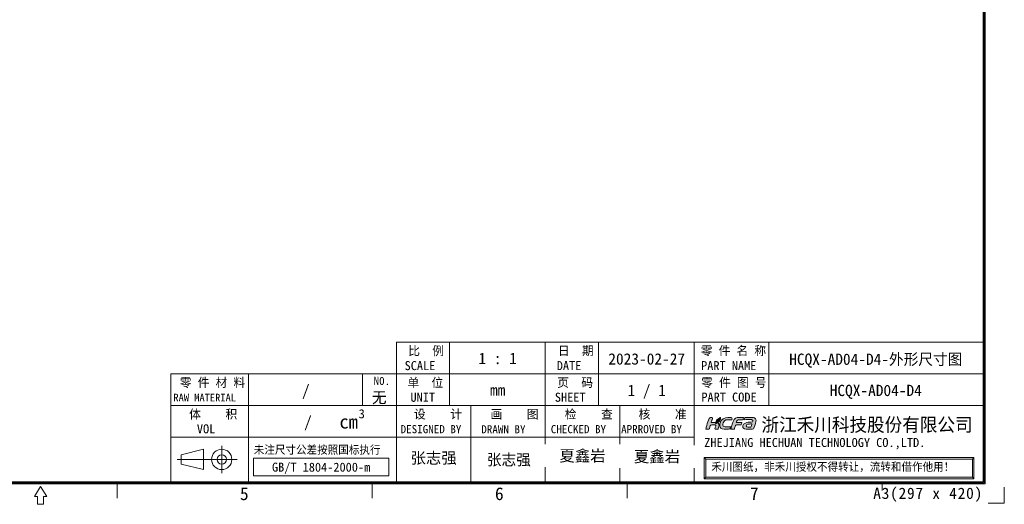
# Model space of a CAD drawing. Header units: millimetres. Extents: x 0 to 427, y 0 to 299.
# Tile 18 of 23: x 209 to 427, y 0 to 107. Entities that reach past the tile are written whole.
import ezdxf
from ezdxf.enums import TextEntityAlignment as Align

# ---------------------------------------------------------------- set-up
doc = ezdxf.new("R2010")
doc.units = ezdxf.units.MM
doc.header["$LTSCALE"] = 23.1
doc.header["$MEASUREMENT"] = 0
doc.layers.get('0').update_dxf_attribs({"lineweight": 18})
for name, color, linetype, lineweight in [('粗实线', 7, 'Continuous', 30), ('细实线层', 7, 'Continuous', 18), ('限高区域④', 3, 'Continuous', 18), ('限高区域⑤', 4, 'Continuous', 18)]:
    doc.layers.add(name, color=color, linetype=linetype, lineweight=lineweight)
doc.styles.add('鸿蒙CAD', font='txt')

# ---------------------------------------------------------------- blocks, each defined once
blk = doc.blocks.new('hcfa')
at = {"layer": '限高区域⑤'}
h = blk.add_hatch(color=164, dxfattribs=at)
edge = h.paths.add_edge_path(flags=0)
edge.add_spline(control_points=[(7.07, 2.36), (6.56, 2.36), (5.94, 2.45), (5.68, 1.95)], knot_values=[0, 0, 0, 0, 1.537659, 1.537659, 1.537659, 1.537659], weights=[1, 1, 1, 1], degree=3, periodic=0)
edge.add_spline(control_points=[(5.68, 1.95), (5.5, 1.6), (5.1, 0.37), (5.04, 0.05)], knot_values=[0, 0, 0, 0, 2.013709, 2.013709, 2.013709, 2.013709], weights=[1, 1, 1, 1], degree=3, periodic=0)
edge.add_line((5.04, 0.05), (5.05, 0))
edge.add_line((5.05, 0), (5.11, -0.03))
edge.add_line((5.11, -0.03), (5.37, -0.03))
edge.add_line((5.37, -0.03), (5.64, -0.03))
edge.add_spline(control_points=[(5.64, -0.03), (5.76, -0.03), (5.74, 0.02), (5.79, 0.22)], knot_values=[0, 0, 0, 0, 0.325713, 0.325713, 0.325713, 0.325713], weights=[1, 1, 1, 1], degree=3, periodic=0)
edge.add_spline(control_points=[(5.79, 0.22), (5.83, 0.33), (5.92, 0.77), (6.02, 0.82)], knot_values=[0, 0, 0, 0, 0.649887, 0.649887, 0.649887, 0.649887], weights=[1, 1, 1, 1], degree=3, periodic=0)
edge.add_spline(control_points=[(6.02, 0.82), (6.12, 0.94), (6.84, 0.81), (7.05, 0.86)], knot_values=[0, 0, 0, 0, 1.042012, 1.042012, 1.042012, 1.042012], weights=[1, 1, 1, 1], degree=3, periodic=0)
edge.add_spline(control_points=[(7.05, 0.86), (7.09, 0.87), (7.11, 0.89), (7.12, 0.92)], knot_values=[0, 0, 0, 0, 0.09894, 0.09894, 0.09894, 0.09894], weights=[1, 1, 1, 1], degree=3, periodic=0)
edge.add_spline(control_points=[(7.12, 0.92), (7.14, 0.97), (7.21, 1.14), (7.21, 1.2)], knot_values=[0, 0, 0, 0, 0.29547, 0.29547, 0.29547, 0.29547], weights=[1, 1, 1, 1], degree=3, periodic=0)
edge.add_spline(control_points=[(7.21, 1.2), (7.21, 1.24), (7.23, 1.29), (7.18, 1.3)], knot_values=[0, 0, 0, 0, 0.12492, 0.12492, 0.12492, 0.12492], weights=[1, 1, 1, 1], degree=3, periodic=0)
edge.add_spline(control_points=[(7.18, 1.3), (6.84, 1.38), (6.46, 1.35), (6.12, 1.32)], knot_values=[0, 0, 0, 0, 1.062134, 1.062134, 1.062134, 1.062134], weights=[1, 1, 1, 1], degree=3, periodic=0)
edge.add_spline(control_points=[(6.12, 1.32), (6.12, 1.37), (6.16, 1.49), (6.17, 1.54)], knot_values=[0, 0, 0, 0, 0.222512, 0.222512, 0.222512, 0.222512], weights=[1, 1, 1, 1], degree=3, periodic=0)
edge.add_line((6.17, 1.54), (6.24, 1.68))
edge.add_line((6.24, 1.68), (6.36, 1.79))
edge.add_line((6.36, 1.79), (6.51, 1.84))
edge.add_line((6.51, 1.84), (6.7, 1.86))
edge.add_line((6.7, 1.86), (6.94, 1.86))
edge.add_line((6.94, 1.86), (7.19, 1.86))
edge.add_spline(control_points=[(7.19, 1.86), (7.31, 1.86), (7.45, 1.84), (7.48, 1.91)], knot_values=[0, 0, 0, 0, 0.307412, 0.307412, 0.307412, 0.307412], weights=[1, 1, 1, 1], degree=3, periodic=0)
edge.add_spline(control_points=[(7.48, 1.91), (7.5, 1.96), (7.57, 2.13), (7.57, 2.19)], knot_values=[0, 0, 0, 0, 0.295458, 0.295458, 0.295458, 0.295458], weights=[1, 1, 1, 1], degree=3, periodic=0)
edge.add_spline(control_points=[(7.57, 2.19), (7.57, 2.25), (7.56, 2.29), (7.49, 2.32)], knot_values=[0, 0, 0, 0, 0.162305, 0.162305, 0.162305, 0.162305], weights=[1, 1, 1, 1], degree=3, periodic=0)
edge.add_spline(control_points=[(7.49, 2.32), (7.38, 2.36), (7.17, 2.36), (7.07, 2.36)], knot_values=[0, 0, 0, 0, 0.4222, 0.4222, 0.4222, 0.4222], weights=[1, 1, 1, 1], degree=3, periodic=0)
edge = h.paths.add_edge_path(flags=0)
edge.add_spline(control_points=[(3.72, 1.65), (4.08, 2.02), (4.83, 1.84), (5.23, 1.86)], knot_values=[0, 0, 0, 0, 1.564995, 1.564995, 1.564995, 1.564995], weights=[1, 1, 1, 1], degree=3, periodic=0)
edge.add_spline(control_points=[(5.23, 1.86), (5.27, 1.86), (5.31, 2.17), (5.2, 2.29)], knot_values=[0, 0, 0, 0, 0.452649, 0.452649, 0.452649, 0.452649], weights=[1, 1, 1, 1], degree=3, periodic=0)
edge.add_spline(control_points=[(5.2, 2.29), (5.15, 2.34), (5.05, 2.36), (4.95, 2.37)], knot_values=[0, 0, 0, 0, 0.26521, 0.26521, 0.26521, 0.26521], weights=[1, 1, 1, 1], degree=3, periodic=0)
edge.add_spline(control_points=[(4.95, 2.37), (4.27, 2.4), (3.51, 2.36), (3.08, 1.72)], knot_values=[0, 0, 0, 0, 2.081034, 2.081034, 2.081034, 2.081034], weights=[1, 1, 1, 1], degree=3, periodic=0)
edge.add_spline(control_points=[(3.08, 1.72), (2.87, 1.41), (2.66, 0.72), (2.88, 0.37)], knot_values=[0, 0, 0, 0, 1.416581, 1.416581, 1.416581, 1.416581], weights=[1, 1, 1, 1], degree=3, periodic=0)
edge.add_spline(control_points=[(2.88, 0.37), (2.95, 0.26), (3.06, 0.13), (3.25, 0.08)], knot_values=[0, 0, 0, 0, 0.485963, 0.485963, 0.485963, 0.485963], weights=[1, 1, 1, 1], degree=3, periodic=0)
edge.add_spline(control_points=[(3.25, 0.08), (3.71, -0.04), (4.59, -0.06), (4.85, 0.08)], knot_values=[0, 0, 0, 0, 1.622869, 1.622869, 1.622869, 1.622869], weights=[1, 1, 1, 1], degree=3, periodic=0)
edge.add_spline(control_points=[(4.85, 0.08), (4.96, 0.13), (5.03, 0.39), (5, 0.47)], knot_values=[0, 0, 0, 0, 0.439849, 0.439849, 0.439849, 0.439849], weights=[1, 1, 1, 1], degree=3, periodic=0)
edge.add_spline(control_points=[(5, 0.47), (4.99, 0.51), (4.61, 0.46), (4.52, 0.46)], knot_values=[0, 0, 0, 0, 0.489965, 0.489965, 0.489965, 0.489965], weights=[1, 1, 1, 1], degree=3, periodic=0)
edge.add_spline(control_points=[(4.52, 0.46), (4.29, 0.45), (3.89, 0.42), (3.69, 0.5)], knot_values=[0, 0, 0, 0, 0.834259, 0.834259, 0.834259, 0.834259], weights=[1, 1, 1, 1], degree=3, periodic=0)
edge.add_spline(control_points=[(3.69, 0.5), (3.51, 0.58), (3.39, 0.62), (3.39, 0.8)], knot_values=[0, 0, 0, 0, 0.459489, 0.459489, 0.459489, 0.459489], weights=[1, 1, 1, 1], degree=3, periodic=0)
edge.add_spline(control_points=[(3.39, 0.8), (3.39, 1.04), (3.54, 1.47), (3.72, 1.65)], knot_values=[0, 0, 0, 0, 0.925524, 0.925524, 0.925524, 0.925524], weights=[1, 1, 1, 1], degree=3, periodic=0)
edge = h.paths.add_edge_path(flags=0)
edge.add_spline(control_points=[(1.07, 1.31), (1.08, 1.43), (1.2, 1.78), (1.24, 1.9)], knot_values=[0, 0, 0, 0, 0.611736, 0.611736, 0.611736, 0.611736], weights=[1, 1, 1, 1], degree=3, periodic=0)
edge.add_spline(control_points=[(1.24, 1.9), (1.26, 1.97), (1.36, 2.23), (1.36, 2.28)], knot_values=[0, 0, 0, 0, 0.393712, 0.393712, 0.393712, 0.393712], weights=[1, 1, 1, 1], degree=3, periodic=0)
edge.add_spline(control_points=[(1.36, 2.28), (1.36, 2.39), (1.07, 2.39), (0.92, 2.35)], knot_values=[0, 0, 0, 0, 0.475712, 0.475712, 0.475712, 0.475712], weights=[1, 1, 1, 1], degree=3, periodic=0)
edge.add_spline(control_points=[(0.92, 2.35), (0.83, 2.31), (0.74, 2.24), (0.68, 2.17)], knot_values=[0, 0, 0, 0, 0.3056, 0.3056, 0.3056, 0.3056], weights=[1, 1, 1, 1], degree=3, periodic=0)
edge.add_spline(control_points=[(0.68, 2.17), (0.61, 2.08), (0.53, 1.93), (0.5, 1.82)], knot_values=[0, 0, 0, 0, 0.395977, 0.395977, 0.395977, 0.395977], weights=[1, 1, 1, 1], degree=3, periodic=0)
edge.add_spline(control_points=[(0.5, 1.82), (0.35, 1.34), (0.22, 0.86), (0.09, 0.38)], knot_values=[0, 0, 0, 0, 1.492002, 1.492002, 1.492002, 1.492002], weights=[1, 1, 1, 1], degree=3, periodic=0)
edge.add_spline(control_points=[(0.09, 0.38), (0.07, 0.32), (-0.01, 0.1), (-0.01, 0.05)], knot_values=[0, 0, 0, 0, 0.349975, 0.349975, 0.349975, 0.349975], weights=[1, 1, 1, 1], degree=3, periodic=0)
edge.add_line((-0.01, 0.05), (0, 0))
edge.add_line((0, 0), (0.06, -0.03))
edge.add_line((0.06, -0.03), (0.32, -0.03))
edge.add_line((0.32, -0.03), (0.59, -0.03))
edge.add_line((0.59, -0.03), (0.66, -0.01))
edge.add_line((0.66, -0.01), (0.7, 0.05))
edge.add_line((0.7, 0.05), (0.75, 0.22))
edge.add_line((0.75, 0.22), (0.82, 0.46))
edge.add_line((0.82, 0.46), (0.89, 0.69))
edge.add_spline(control_points=[(0.89, 0.69), (0.91, 0.76), (0.93, 0.77), (0.99, 0.8)], knot_values=[0, 0, 0, 0, 0.153682, 0.153682, 0.153682, 0.153682], weights=[1, 1, 1, 1], degree=3, periodic=0)
edge.add_spline(control_points=[(0.99, 0.8), (1.12, 0.86), (1.89, 0.9), (1.97, 0.81)], knot_values=[0, 0, 0, 0, 0.989394, 0.989394, 0.989394, 0.989394], weights=[1, 1, 1, 1], degree=3, periodic=0)
edge.add_spline(control_points=[(1.97, 0.81), (2.06, 0.7), (1.94, 0.45), (1.89, 0.3)], knot_values=[0, 0, 0, 0, 0.534984, 0.534984, 0.534984, 0.534984], weights=[1, 1, 1, 1], degree=3, periodic=0)
edge.add_line((1.89, 0.3), (1.83, 0.1))
edge.add_line((1.83, 0.1), (1.83, 0.01))
edge.add_line((1.83, 0.01), (1.86, -0.02))
edge.add_line((1.86, -0.02), (1.9, -0.03))
edge.add_line((1.9, -0.03), (2.14, -0.03))
edge.add_line((2.14, -0.03), (2.39, -0.03))
edge.add_spline(control_points=[(2.39, -0.03), (2.47, -0.03), (2.66, 0.65), (2.66, 0.77)], knot_values=[0, 0, 0, 0, 0.854359, 0.854359, 0.854359, 0.854359], weights=[1, 1, 1, 1], degree=3, periodic=0)
edge.add_spline(control_points=[(2.66, 0.77), (2.66, 0.98), (2.57, 1.1), (2.45, 1.19)], knot_values=[0, 0, 0, 0, 0.485363, 0.485363, 0.485363, 0.485363], weights=[1, 1, 1, 1], degree=3, periodic=0)
edge.add_spline(control_points=[(2.45, 1.19), (2.4, 1.22), (2.34, 1.25), (2.28, 1.27)], knot_values=[0, 0, 0, 0, 0.194624, 0.194624, 0.194624, 0.194624], weights=[1, 1, 1, 1], degree=3, periodic=0)
edge.add_spline(control_points=[(2.28, 1.27), (2.25, 1.27), (2.22, 1.27), (2.19, 1.26)], knot_values=[0, 0, 0, 0, 0.08842, 0.08842, 0.08842, 0.08842], weights=[1, 1, 1, 1], degree=3, periodic=0)
edge.add_spline(control_points=[(2.19, 1.26), (2.15, 1.09), (2.21, 1.14), (2.01, 1.05)], knot_values=[0, 0, 0, 0, 0.30703, 0.30703, 0.30703, 0.30703], weights=[1, 1, 1, 1], degree=3, periodic=0)
edge.add_spline(control_points=[(2.01, 1.05), (1.98, 1.04), (2, 1.04), (1.96, 1.03)], knot_values=[0, 0, 0, 0, 0.060036, 0.060036, 0.060036, 0.060036], weights=[1, 1, 1, 1], degree=3, periodic=0)
edge.add_spline(control_points=[(1.96, 1.03), (1.96, 1.1), (1.99, 1.22), (2.03, 1.33)], knot_values=[0, 0, 0, 0, 0.30846, 0.30846, 0.30846, 0.30846], weights=[1, 1, 1, 1], degree=3, periodic=0)
edge.add_spline(control_points=[(2.03, 1.33), (1.71, 1.37), (1.35, 1.32), (1.07, 1.31)], knot_values=[0, 0, 0, 0, 0.957715, 0.957715, 0.957715, 0.957715], weights=[1, 1, 1, 1], degree=3, periodic=0)
edge = h.paths.add_edge_path(flags=0)
edge.add_spline(control_points=[(9.76, 0.39), (9.93, 0.81), (10.07, 1.5), (10.1, 1.82)], knot_values=[0, 0, 0, 0, 1.476866, 1.476866, 1.476866, 1.476866], weights=[1, 1, 1, 1], degree=3, periodic=0)
edge.add_spline(control_points=[(10.1, 1.82), (10.09, 1.99), (10.01, 2.14), (9.78, 2.25)], knot_values=[0, 0, 0, 0, 0.565204, 0.565204, 0.565204, 0.565204], weights=[1, 1, 1, 1], degree=3, periodic=0)
edge.add_spline(control_points=[(9.78, 2.25), (9.53, 2.38), (9.13, 2.37), (8.82, 2.37)], knot_values=[0, 0, 0, 0, 0.980073, 0.980073, 0.980073, 0.980073], weights=[1, 1, 1, 1], degree=3, periodic=0)
edge.add_spline(control_points=[(8.82, 2.37), (8.55, 2.37), (8.28, 2.37), (8.04, 2.34)], knot_values=[0, 0, 0, 0, 0.776225, 0.776225, 0.776225, 0.776225], weights=[1, 1, 1, 1], degree=3, periodic=0)
edge.add_spline(control_points=[(8.04, 2.34), (7.98, 2.33), (7.9, 2.32), (7.86, 2.29)], knot_values=[0, 0, 0, 0, 0.194586, 0.194586, 0.194586, 0.194586], weights=[1, 1, 1, 1], degree=3, periodic=0)
edge.add_spline(control_points=[(7.86, 2.29), (7.79, 2.25), (7.73, 2), (7.71, 1.93)], knot_values=[0, 0, 0, 0, 0.401562, 0.401562, 0.401562, 0.401562], weights=[1, 1, 1, 1], degree=3, periodic=0)
edge.add_spline(control_points=[(7.71, 1.93), (7.7, 1.89), (7.68, 1.86), (7.72, 1.86)], knot_values=[0, 0, 0, 0, 0.087937, 0.087937, 0.087937, 0.087937], weights=[1, 1, 1, 1], degree=3, periodic=0)
edge.add_spline(control_points=[(7.72, 1.86), (8.06, 1.9), (9.44, 2.11), (9.44, 1.71)], knot_values=[0, 0, 0, 0, 1.829051, 1.829051, 1.829051, 1.829051], weights=[1, 1, 1, 1], degree=3, periodic=0)
edge.add_spline(control_points=[(9.44, 1.71), (9.44, 1.65), (9.43, 1.5), (9.4, 1.48)], knot_values=[0, 0, 0, 0, 0.229888, 0.229888, 0.229888, 0.229888], weights=[1, 1, 1, 1], degree=3, periodic=0)
edge.add_spline(control_points=[(9.4, 1.48), (9.39, 1.47), (9.38, 1.47), (9.36, 1.47)], knot_values=[0, 0, 0, 0, 0.043267, 0.043267, 0.043267, 0.043267], weights=[1, 1, 1, 1], degree=3, periodic=0)
edge.add_spline(control_points=[(9.36, 1.47), (8.99, 1.39), (8.61, 1.41), (8.23, 1.31)], knot_values=[0, 0, 0, 0, 1.144446, 1.144446, 1.144446, 1.144446], weights=[1, 1, 1, 1], degree=3, periodic=0)
edge.add_spline(control_points=[(8.23, 1.31), (8.05, 1.26), (7.85, 1.18), (7.71, 1.07)], knot_values=[0, 0, 0, 0, 0.580179, 0.580179, 0.580179, 0.580179], weights=[1, 1, 1, 1], degree=3, periodic=0)
edge.add_spline(control_points=[(7.71, 1.07), (7.64, 1.01), (7.57, 0.94), (7.52, 0.87)], knot_values=[0, 0, 0, 0, 0.273949, 0.273949, 0.273949, 0.273949], weights=[1, 1, 1, 1], degree=3, periodic=0)
edge.add_spline(control_points=[(7.52, 0.87), (7.44, 0.72), (7.38, 0.48), (7.47, 0.32)], knot_values=[0, 0, 0, 0, 0.568587, 0.568587, 0.568587, 0.568587], weights=[1, 1, 1, 1], degree=3, periodic=0)
edge.add_spline(control_points=[(7.47, 0.32), (7.5, 0.28), (7.53, 0.24), (7.57, 0.21)], knot_values=[0, 0, 0, 0, 0.150189, 0.150189, 0.150189, 0.150189], weights=[1, 1, 1, 1], degree=3, periodic=0)
edge.add_spline(control_points=[(7.57, 0.21), (7.78, -0.01), (8.48, -0.04), (8.78, -0.02)], knot_values=[0, 0, 0, 0, 1.257613, 1.257613, 1.257613, 1.257613], weights=[1, 1, 1, 1], degree=3, periodic=0)
edge.add_spline(control_points=[(8.78, -0.02), (8.82, -0.02), (8.85, -0.02), (8.96, -0.01)], knot_values=[0, 0, 0, 0, 0.175069, 0.175069, 0.175069, 0.175069], weights=[1, 1, 1, 1], degree=3, periodic=0)
edge.add_spline(control_points=[(8.96, -0.01), (8.96, -0.01), (8.95, -0.04), (8.95, -0.04)], knot_values=[0, 0, 0, 0, 0.027876, 0.027876, 0.027876, 0.027876], weights=[1, 1, 1, 1], degree=3, periodic=0)
edge.add_spline(control_points=[(8.95, -0.04), (8.95, -0.04), (8.95, -0.04), (8.96, -0.04)], knot_values=[0, 0, 0, 0, 0.003955, 0.003955, 0.003955, 0.003955], weights=[1, 1, 1, 1], degree=3, periodic=0)
edge.add_spline(control_points=[(8.96, -0.04), (9.17, -0.04), (9.51, -0.01), (9.57, 0.04)], knot_values=[0, 0, 0, 0, 0.620186, 0.620186, 0.620186, 0.620186], weights=[1, 1, 1, 1], degree=3, periodic=0)
edge.add_spline(control_points=[(9.57, 0.04), (9.64, 0.1), (9.72, 0.29), (9.76, 0.39)], knot_values=[0, 0, 0, 0, 0.400766, 0.400766, 0.400766, 0.400766], weights=[1, 1, 1, 1], degree=3, periodic=0)
edge = h.paths.add_edge_path(flags=0)
edge.add_spline(control_points=[(9.27, 1.06), (9.24, 0.91), (9.12, 0.54), (9.07, 0.41)], knot_values=[0, 0, 0, 0, 0.674769, 0.674769, 0.674769, 0.674769], weights=[1, 1, 1, 1], degree=3, periodic=0)
edge.add_spline(control_points=[(9.07, 0.41), (8.88, 0.41), (8.11, 0.36), (8.11, 0.65)], knot_values=[0, 0, 0, 0, 1.063898, 1.063898, 1.063898, 1.063898], weights=[1, 1, 1, 1], degree=3, periodic=0)
edge.add_spline(control_points=[(8.11, 0.65), (8.11, 0.76), (8.19, 0.85), (8.26, 0.9)], knot_values=[0, 0, 0, 0, 0.307152, 0.307152, 0.307152, 0.307152], weights=[1, 1, 1, 1], degree=3, periodic=0)
edge.add_spline(control_points=[(8.26, 0.9), (8.43, 1.01), (9.09, 1.06), (9.27, 1.06)], knot_values=[0, 0, 0, 0, 1.034719, 1.034719, 1.034719, 1.034719], weights=[1, 1, 1, 1], degree=3, periodic=0)
h = blk.add_hatch(color=82, dxfattribs=at)
edge = h.paths.add_edge_path(flags=0)
edge.add_spline(control_points=[(2.71, 1.97), (2.54, 1.64), (2.3, 1.69), (2.12, 1.4)], knot_values=[0, 0, 0, 0, 0.82939, 0.82939, 0.82939, 0.82939], weights=[1, 1, 1, 1], degree=3, periodic=0)
edge.add_spline(control_points=[(2.12, 1.4), (2.08, 1.35), (2.02, 1.18), (2.02, 1.11)], knot_values=[0, 0, 0, 0, 0.312404, 0.312404, 0.312404, 0.312404], weights=[1, 1, 1, 1], degree=3, periodic=0)
edge.add_spline(control_points=[(2.02, 1.11), (2.03, 1.11), (2.03, 1.11), (2.04, 1.12)], knot_values=[0, 0, 0, 0, 0.027389, 0.027389, 0.027389, 0.027389], weights=[1, 1, 1, 1], degree=3, periodic=0)
edge.add_spline(control_points=[(2.04, 1.12), (2.14, 1.16), (2.1, 1.13), (2.13, 1.24)], knot_values=[0, 0, 0, 0, 0.167444, 0.167444, 0.167444, 0.167444], weights=[1, 1, 1, 1], degree=3, periodic=0)
edge.add_spline(control_points=[(2.13, 1.24), (2.14, 1.27), (2.14, 1.28), (2.15, 1.31)], knot_values=[0, 0, 0, 0, 0.070921, 0.070921, 0.070921, 0.070921], weights=[1, 1, 1, 1], degree=3, periodic=0)
edge.add_spline(control_points=[(2.15, 1.31), (2.51, 1.32), (2.84, 1.56), (2.9, 1.92)], knot_values=[0, 0, 0, 0, 1.055102, 1.055102, 1.055102, 1.055102], weights=[1, 1, 1, 1], degree=3, periodic=0)
edge.add_spline(control_points=[(2.9, 1.92), (2.91, 1.98), (2.92, 2.04), (2.92, 2.11)], knot_values=[0, 0, 0, 0, 0.188525, 0.188525, 0.188525, 0.188525], weights=[1, 1, 1, 1], degree=3, periodic=0)
edge.add_spline(control_points=[(2.92, 2.11), (2.92, 2.11), (2.92, 2.25), (2.92, 2.25)], knot_values=[0, 0, 0, 0, 0.144713, 0.144713, 0.144713, 0.144713], weights=[1, 1, 1, 1], degree=3, periodic=0)
edge.add_spline(control_points=[(2.92, 2.25), (2.92, 2.29), (2.92, 2.32), (2.92, 2.37)], knot_values=[0, 0, 0, 0, 0.119576, 0.119576, 0.119576, 0.119576], weights=[1, 1, 1, 1], degree=3, periodic=0)
edge.add_spline(control_points=[(2.92, 2.37), (2.87, 2.37), (2.88, 2.33), (2.79, 2.25)], knot_values=[0, 0, 0, 0, 0.180649, 0.180649, 0.180649, 0.180649], weights=[1, 1, 1, 1], degree=3, periodic=0)
edge.add_spline(control_points=[(2.79, 2.25), (2.66, 2.14), (2.52, 2.13), (2.35, 2.01)], knot_values=[0, 0, 0, 0, 0.50668, 0.50668, 0.50668, 0.50668], weights=[1, 1, 1, 1], degree=3, periodic=0)
edge.add_spline(control_points=[(2.35, 2.01), (2.26, 1.95), (2.18, 1.87), (2.13, 1.77)], knot_values=[0, 0, 0, 0, 0.326484, 0.326484, 0.326484, 0.326484], weights=[1, 1, 1, 1], degree=3, periodic=0)
edge.add_spline(control_points=[(2.13, 1.77), (2.11, 1.72), (2.08, 1.67), (2.07, 1.6)], knot_values=[0, 0, 0, 0, 0.179769, 0.179769, 0.179769, 0.179769], weights=[1, 1, 1, 1], degree=3, periodic=0)
edge.add_spline(control_points=[(2.07, 1.6), (2.07, 1.59), (2.05, 1.39), (2.08, 1.39)], knot_values=[0, 0, 0, 0, 0.221687, 0.221687, 0.221687, 0.221687], weights=[1, 1, 1, 1], degree=3, periodic=0)
edge.add_spline(control_points=[(2.08, 1.39), (2.1, 1.46), (2.17, 1.57), (2.3, 1.65)], knot_values=[0, 0, 0, 0, 0.3504, 0.3504, 0.3504, 0.3504], weights=[1, 1, 1, 1], degree=3, periodic=0)
edge.add_spline(control_points=[(2.3, 1.65), (2.49, 1.77), (2.61, 1.83), (2.71, 1.97)], knot_values=[0, 0, 0, 0, 0.521681, 0.521681, 0.521681, 0.521681], weights=[1, 1, 1, 1], degree=3, periodic=0)
at = {"layer": '限高区域④', "color": 164}
for points, knots in [([(-0.01, 0.05), (-0.01, 0.02), (-0.01, -0.03), (0.06, -0.03), (0.06, -0.03), (0.06, -0.03), (0.59, -0.03), (0.59, -0.03), (0.59, -0.03), (0.71, -0.03), (0.72, 0.1), (0.75, 0.22), (0.75, 0.22), (0.75, 0.22), (0.89, 0.69), (0.89, 0.69), (0.89, 0.69), (0.91, 0.76), (0.93, 0.77), (0.99, 0.8), (0.99, 0.8), (1.12, 0.86), (1.89, 0.9), (1.97, 0.81), (1.97, 0.81), (2.06, 0.7), (1.94, 0.45), (1.89, 0.3), (1.89, 0.3), (1.87, 0.21), (1.75, -0.03), (1.9, -0.03), (1.9, -0.03), (1.9, -0.03), (2.39, -0.03), (2.39, -0.03), (2.39, -0.03), (2.47, -0.03), (2.66, 0.65), (2.66, 0.77), (2.66, 0.77), (2.66, 0.98), (2.57, 1.1), (2.45, 1.19), (2.45, 1.19), (2.4, 1.22), (2.34, 1.25), (2.28, 1.27), (2.28, 1.27), (2.25, 1.27), (2.22, 1.27), (2.19, 1.26), (2.19, 1.26), (2.15, 1.09), (2.21, 1.14), (2.01, 1.05), (2.01, 1.05), (1.98, 1.04), (2, 1.04), (1.96, 1.03), (1.96, 1.03), (1.96, 1.1), (1.99, 1.22), (2.03, 1.33), (2.03, 1.33), (1.71, 1.37), (1.35, 1.32), (1.07, 1.31), (1.07, 1.31), (1.08, 1.43), (1.2, 1.78), (1.24, 1.9), (1.24, 1.9), (1.26, 1.97), (1.36, 2.23), (1.36, 2.28), (1.36, 2.28), (1.36, 2.39), (1.07, 2.39), (0.92, 2.35), (0.92, 2.35), (0.83, 2.31), (0.74, 2.24), (0.68, 2.17), (0.68, 2.17), (0.61, 2.08), (0.53, 1.93), (0.5, 1.82), (0.5, 1.82), (0.35, 1.34), (0.22, 0.86), (0.09, 0.38), (0.09, 0.38), (0.07, 0.32), (-0.01, 0.1), (-0.01, 0.05)], [0, 0, 0, 0, 0.447956, 0.447956, 0.447956, 0.447956, 0.895911, 0.895911, 0.895911, 0.895911, 1.343867, 1.343867, 1.343867, 1.343867, 1.791822, 1.791822, 1.791822, 1.791822, 2.239778, 2.239778, 2.239778, 2.239778, 2.687733, 2.687733, 2.687733, 2.687733, 3.135689, 3.135689, 3.135689, 3.135689, 3.583645, 3.583645, 3.583645, 3.583645, 4.0316, 4.0316, 4.0316, 4.0316, 4.479556, 4.479556, 4.479556, 4.479556, 4.927511, 4.927511, 4.927511, 4.927511, 5.375467, 5.375467, 5.375467, 5.375467, 5.823423, 5.823423, 5.823423, 5.823423, 6.271378, 6.271378, 6.271378, 6.271378, 6.719334, 6.719334, 6.719334, 6.719334, 7.167289, 7.167289, 7.167289, 7.167289, 7.615245, 7.615245, 7.615245, 7.615245, 8.0632, 8.0632, 8.0632, 8.0632, 8.511156, 8.511156, 8.511156, 8.511156, 8.959112, 8.959112, 8.959112, 8.959112, 9.407067, 9.407067, 9.407067, 9.407067, 9.855023, 9.855023, 9.855023, 9.855023, 10.302978, 10.302978, 10.302978, 10.302978, 11.198889, 11.198889, 11.198889, 11.198889]), ([(2.88, 0.37), (2.95, 0.26), (3.06, 0.13), (3.25, 0.08), (3.25, 0.08), (3.71, -0.04), (4.59, -0.06), (4.85, 0.08), (4.85, 0.08), (4.96, 0.13), (5.03, 0.39), (5, 0.47), (5, 0.47), (4.99, 0.51), (4.61, 0.46), (4.52, 0.46), (4.52, 0.46), (4.29, 0.45), (3.89, 0.42), (3.69, 0.5), (3.69, 0.5), (3.51, 0.58), (3.39, 0.62), (3.39, 0.8), (3.39, 0.8), (3.39, 1.04), (3.54, 1.47), (3.72, 1.65), (3.72, 1.65), (4.08, 2.02), (4.83, 1.84), (5.23, 1.86), (5.23, 1.86), (5.27, 1.86), (5.31, 2.17), (5.2, 2.29), (5.2, 2.29), (5.15, 2.34), (5.05, 2.36), (4.95, 2.37), (4.95, 2.37), (4.27, 2.4), (3.51, 2.36), (3.08, 1.72), (3.08, 1.72), (2.87, 1.41), (2.66, 0.72), (2.88, 0.37)], [0, 0, 0, 0, 0.839975, 0.839975, 0.839975, 0.839975, 1.679949, 1.679949, 1.679949, 1.679949, 2.519924, 2.519924, 2.519924, 2.519924, 3.359898, 3.359898, 3.359898, 3.359898, 4.199873, 4.199873, 4.199873, 4.199873, 5.039847, 5.039847, 5.039847, 5.039847, 5.879822, 5.879822, 5.879822, 5.879822, 6.719796, 6.719796, 6.719796, 6.719796, 7.559771, 7.559771, 7.559771, 7.559771, 8.399745, 8.399745, 8.399745, 8.399745, 9.23972, 9.23972, 9.23972, 9.23972, 10.919669, 10.919669, 10.919669, 10.919669]), ([(5.04, 0.05), (5.04, 0.02), (5.04, -0.03), (5.11, -0.03), (5.11, -0.03), (5.11, -0.03), (5.64, -0.03), (5.64, -0.03), (5.64, -0.03), (5.76, -0.03), (5.74, 0.02), (5.79, 0.22), (5.79, 0.22), (5.83, 0.33), (5.92, 0.77), (6.02, 0.82), (6.02, 0.82), (6.12, 0.94), (6.84, 0.81), (7.05, 0.86), (7.05, 0.86), (7.09, 0.87), (7.11, 0.89), (7.12, 0.92), (7.12, 0.92), (7.14, 0.97), (7.21, 1.14), (7.21, 1.2), (7.21, 1.2), (7.21, 1.24), (7.23, 1.29), (7.18, 1.3), (7.18, 1.3), (6.84, 1.38), (6.46, 1.35), (6.12, 1.32), (6.12, 1.32), (6.12, 1.37), (6.16, 1.49), (6.17, 1.54), (6.17, 1.54), (6.24, 1.77), (6.43, 1.86), (6.7, 1.86), (6.7, 1.86), (6.7, 1.86), (7.19, 1.86), (7.19, 1.86), (7.19, 1.86), (7.31, 1.86), (7.45, 1.84), (7.48, 1.91), (7.48, 1.91), (7.5, 1.96), (7.57, 2.13), (7.57, 2.19), (7.57, 2.19), (7.57, 2.25), (7.56, 2.29), (7.49, 2.32), (7.49, 2.32), (7.38, 2.36), (7.17, 2.36), (7.07, 2.36), (7.07, 2.36), (6.56, 2.36), (5.94, 2.45), (5.68, 1.95), (5.68, 1.95), (5.5, 1.6), (5.1, 0.37), (5.04, 0.05)], [0, 0, 0, 0, 0.541079, 0.541079, 0.541079, 0.541079, 1.082157, 1.082157, 1.082157, 1.082157, 1.623236, 1.623236, 1.623236, 1.623236, 2.164314, 2.164314, 2.164314, 2.164314, 2.705393, 2.705393, 2.705393, 2.705393, 3.246471, 3.246471, 3.246471, 3.246471, 3.78755, 3.78755, 3.78755, 3.78755, 4.328628, 4.328628, 4.328628, 4.328628, 4.869707, 4.869707, 4.869707, 4.869707, 5.410785, 5.410785, 5.410785, 5.410785, 5.951864, 5.951864, 5.951864, 5.951864, 6.492942, 6.492942, 6.492942, 6.492942, 7.034021, 7.034021, 7.034021, 7.034021, 7.575099, 7.575099, 7.575099, 7.575099, 8.116178, 8.116178, 8.116178, 8.116178, 8.657256, 8.657256, 8.657256, 8.657256, 9.198335, 9.198335, 9.198335, 9.198335, 10.280492, 10.280492, 10.280492, 10.280492]), ([(10.1, 1.82), (10.07, 1.5), (9.93, 0.81), (9.76, 0.39), (9.76, 0.39), (9.72, 0.29), (9.64, 0.1), (9.57, 0.04), (9.57, 0.04), (9.51, -0.01), (9.17, -0.04), (8.96, -0.04), (8.96, -0.04), (8.95, -0.04), (8.95, -0.04), (8.95, -0.04), (8.95, -0.04), (8.95, -0.04), (8.96, -0.01), (8.96, -0.01), (8.96, -0.01), (8.85, -0.02), (8.82, -0.02), (8.78, -0.02), (8.78, -0.02), (8.48, -0.04), (7.78, -0.01), (7.57, 0.21), (7.57, 0.21), (7.53, 0.24), (7.5, 0.28), (7.47, 0.32), (7.47, 0.32), (7.38, 0.48), (7.44, 0.72), (7.52, 0.87), (7.52, 0.87), (7.57, 0.94), (7.64, 1.01), (7.71, 1.07), (7.71, 1.07), (7.85, 1.18), (8.05, 1.26), (8.23, 1.31), (8.23, 1.31), (8.61, 1.41), (8.99, 1.39), (9.36, 1.47), (9.36, 1.47), (9.38, 1.47), (9.39, 1.47), (9.4, 1.48), (9.4, 1.48), (9.43, 1.5), (9.44, 1.65), (9.44, 1.71), (9.44, 1.71), (9.44, 2.11), (8.06, 1.9), (7.72, 1.86), (7.72, 1.86), (7.68, 1.86), (7.7, 1.89), (7.71, 1.93), (7.71, 1.93), (7.73, 2), (7.79, 2.25), (7.86, 2.29), (7.86, 2.29), (7.9, 2.32), (7.98, 2.33), (8.04, 2.34), (8.04, 2.34), (8.28, 2.37), (8.55, 2.37), (8.82, 2.37), (8.82, 2.37), (9.13, 2.37), (9.53, 2.38), (9.78, 2.25), (9.78, 2.25), (10.01, 2.14), (10.09, 1.99), (10.1, 1.82)], [0, 0, 0, 0, 0.530859, 0.530859, 0.530859, 0.530859, 1.061719, 1.061719, 1.061719, 1.061719, 1.592578, 1.592578, 1.592578, 1.592578, 2.123437, 2.123437, 2.123437, 2.123437, 2.654297, 2.654297, 2.654297, 2.654297, 3.185156, 3.185156, 3.185156, 3.185156, 3.716015, 3.716015, 3.716015, 3.716015, 4.246875, 4.246875, 4.246875, 4.246875, 4.777734, 4.777734, 4.777734, 4.777734, 5.308593, 5.308593, 5.308593, 5.308593, 5.839453, 5.839453, 5.839453, 5.839453, 6.370312, 6.370312, 6.370312, 6.370312, 6.901171, 6.901171, 6.901171, 6.901171, 7.432031, 7.432031, 7.432031, 7.432031, 7.96289, 7.96289, 7.96289, 7.96289, 8.493749, 8.493749, 8.493749, 8.493749, 9.024609, 9.024609, 9.024609, 9.024609, 9.555468, 9.555468, 9.555468, 9.555468, 10.086327, 10.086327, 10.086327, 10.086327, 10.617187, 10.617187, 10.617187, 10.617187, 11.678906, 11.678906, 11.678906, 11.678906]), ([(9.07, 0.41), (8.88, 0.41), (8.11, 0.36), (8.11, 0.65), (8.11, 0.65), (8.11, 0.76), (8.19, 0.85), (8.26, 0.9), (8.26, 0.9), (8.43, 1.01), (9.09, 1.06), (9.27, 1.06), (9.27, 1.06), (9.24, 0.91), (9.12, 0.54), (9.07, 0.41)], [0, 0, 0, 0, 0.606721, 0.606721, 0.606721, 0.606721, 1.213442, 1.213442, 1.213442, 1.213442, 1.820163, 1.820163, 1.820163, 1.820163, 3.033606, 3.033606, 3.033606, 3.033606])]:
    blk.add_open_spline(points, degree=3, knots=knots, dxfattribs=at)
at = {"layer": '限高区域④', "color": 82}
blk.add_open_spline([(2.02, 1.11), (2.03, 1.11), (2.03, 1.11), (2.04, 1.12), (2.04, 1.12), (2.14, 1.16), (2.1, 1.13), (2.13, 1.24), (2.13, 1.24), (2.14, 1.27), (2.14, 1.28), (2.15, 1.31), (2.15, 1.31), (2.51, 1.32), (2.84, 1.56), (2.9, 1.92), (2.9, 1.92), (2.91, 1.98), (2.92, 2.04), (2.92, 2.11), (2.92, 2.11), (2.92, 2.11), (2.92, 2.25), (2.92, 2.25), (2.92, 2.25), (2.92, 2.29), (2.92, 2.32), (2.92, 2.37), (2.92, 2.37), (2.87, 2.37), (2.88, 2.33), (2.79, 2.25), (2.79, 2.25), (2.66, 2.14), (2.52, 2.13), (2.35, 2.01), (2.35, 2.01), (2.26, 1.95), (2.18, 1.87), (2.13, 1.77), (2.13, 1.77), (2.11, 1.72), (2.08, 1.67), (2.07, 1.6), (2.07, 1.6), (2.07, 1.59), (2.05, 1.39), (2.08, 1.39), (2.08, 1.39), (2.1, 1.46), (2.17, 1.57), (2.3, 1.65), (2.3, 1.65), (2.49, 1.77), (2.61, 1.83), (2.71, 1.97), (2.71, 1.97), (2.54, 1.64), (2.3, 1.69), (2.12, 1.4), (2.12, 1.4), (2.08, 1.35), (2.02, 1.18), (2.02, 1.11)], degree=3, knots=[0, 0, 0, 0, 0.303347, 0.303347, 0.303347, 0.303347, 0.606694, 0.606694, 0.606694, 0.606694, 0.910042, 0.910042, 0.910042, 0.910042, 1.213389, 1.213389, 1.213389, 1.213389, 1.516736, 1.516736, 1.516736, 1.516736, 1.820083, 1.820083, 1.820083, 1.820083, 2.12343, 2.12343, 2.12343, 2.12343, 2.426777, 2.426777, 2.426777, 2.426777, 2.730125, 2.730125, 2.730125, 2.730125, 3.033472, 3.033472, 3.033472, 3.033472, 3.336819, 3.336819, 3.336819, 3.336819, 3.640166, 3.640166, 3.640166, 3.640166, 3.943513, 3.943513, 3.943513, 3.943513, 4.24686, 4.24686, 4.24686, 4.24686, 4.550208, 4.550208, 4.550208, 4.550208, 5.156902, 5.156902, 5.156902, 5.156902], dxfattribs=at)
blk = doc.blocks.new('Plastic_A3')
at = {"layer": '细实线层'}
for p, q in [((647.81, 629.11), (647.81, 339.15)), ((648.03, 629.33), (648.03, 338.92)), ((648.26, 629.56), (648.26, 338.7)), ((647.81, 370.07), (517.81, 370.07)), ((517.81, 370.07), (517.81, 339.15)), ((529.6, 356.07), (529.6, 370.07)), ((550.81, 370.07), (550.81, 339.15)), ((562.6, 356.07), (562.6, 370.07)), ((583.81, 370.07), (583.81, 339.15)), ((600.31, 370.07), (600.31, 356.07)), ((647.81, 363.07), (467.84, 363.07)), ((467.84, 363.07), (467.84, 339.15)), ((485.08, 339.15), (485.08, 363.07)), ((510.31, 363.07), (510.31, 356.07)), ((647.81, 356.07), (467.84, 356.07)), ((534.31, 356.07), (534.31, 339.15)), ((567.31, 356.07), (567.31, 339.15)), ((583.81, 349.07), (467.84, 349.07)), ((479.11, 347.12), (479.11, 341.07)), ((470.16, 345.17), (475.04, 346.38)), ((470.16, 345.17), (470.16, 343.08)), ((475.04, 346.38), (475.04, 341.87)), ((469.26, 344.12), (482.51, 344.12)), ((470.16, 343.08), (475.04, 341.87)), ((586.34, 344.21), (585.99, 344.57)), ((645.78, 344.57), (645.43, 344.21)), ((648.26, 338.7), (229.71, 338.7)), ((648.03, 338.92), (229.93, 338.92)), ((647.81, 339.15), (230.16, 339.15)), ((438.98, 338.13), (437.63, 335.87)), ((440.34, 335.87), (438.98, 338.13)), ((455.93, 338.92), (455.93, 335.53)), ((512.43, 338.92), (512.43, 335.53)), ((568.93, 338.92), (568.93, 335.53)), ((585.99, 339.83), (586.34, 340.18)), ((625.43, 338.92), (625.43, 337.23)), ((645.78, 339.83), (645.43, 340.18)), ((652.5, 334.46), (652.5, 337.99)), ((437.63, 335.87), (438.3, 335.87)), ((438.3, 335.87), (438.3, 334.18)), ((438.3, 334.18), (439.66, 334.18)), ((439.66, 335.87), (440.34, 335.87)), ((439.66, 334.18), (439.66, 335.87)), ((652.5, 334.46), (648.96, 334.46))]:
    blk.add_line(p, q, dxfattribs=at)
for points in [[(486.17, 344.37), (516.17, 344.37), (516.17, 340.52), (486.17, 340.52)], [(585.99, 344.57), (645.78, 344.57), (645.78, 339.83), (585.99, 339.83)], [(586.34, 344.21), (645.43, 344.21), (645.43, 340.18), (586.34, 340.18)]]:
    blk.add_lwpolyline(points, close=True, dxfattribs=at)
for radius in [2.25, 1.04]:
    blk.add_circle((479.11, 344.12), radius, dxfattribs=at)
at = {"layer": '细实线层', "xscale": 1.1, "yscale": 1.1, "zscale": 1.1}
blk.add_blockref('hcfa', (586.38, 350.83), dxfattribs=at)
at = {"layer": '细实线层', "style": '鸿蒙CAD'}
for s, height, p in [('SCALE', 2, (519.63, 363.89)), ('DATE', 2, (553.35, 363.89)), ('N0.', 1.8, (512.76, 360.61)), ('UNIT', 2, (520.93, 356.89)), ('SHEET', 2, (552.92, 356.89)), ('3', 2, (509.46, 353.23)), ('浙江禾川科技股份有限公司', 3, (598.69, 350.31)), ('VOL', 2, (473.61, 349.89)), ('cm', 3, (505.2, 350.96)), ('未注尺寸公差按照国标执行', 1.8, (486.21, 345.36)), ('5', 2.83, (483.15, 335.11)), ('6', 2.83, (539.65, 335.11)), ('7', 2.83, (596.15, 335.11))]:
    blk.add_text(s, height=height, dxfattribs=at).set_placement(p)
for s, insert, char_height, width, attachment_point in [('比  例', (520.44, 366.97), 2, 9.1295, 7), ('日  期', (553.59, 366.97), 2, 11.0714, 7), ('零 件 名 称', (585.25, 366.97), 2, 22.0446, 7), ('PART NAME', (585.32, 363.89), 2, 19.0714, 7), ('零 件 材 料', (469.83, 359.93), 2, 22.0446, 7), ('单  位', (520.27, 359.93), 2, 9.7857, 7), ('页  码', (553.46, 359.93), 2, 9.3482, 7), ('零 件 图 号', (585.35, 359.93), 2, 21.9509, 7), ('RAW MATERIAL', (468.4, 356.96), 1.7, 22.3714, 7), ('PART CODE', (585.38, 356.89), 2, 18.4286, 7), ('体    积', (471.89, 352.93), 2, 16.9866, 7), ('设    计', (521.71, 352.93), 2, 16.7366, 7), ('画    图', (538.67, 352.93), 2, 16.1429, 7), ('检    查', (555.12, 352.93), 2, 16.9866, 7), ('核    准', (571.47, 352.93), 2, 16.7366, 7), ('DESIGNED BY', (518.74, 349.89), 1.8, 21.2143, 7), ('DRAWN BY', (536.62, 349.89), 1.8, 17.7857, 7), ('CHECKED BY', (552.02, 349.89), 1.8, 20.3571, 7), ('APRROVED BY ', (567.6, 349.89), 1.8, 23.7857, 7), ('ZHEJIANG HECHUAN TECHNOLOGY CO.,LTD.', (586.02, 346.35), 2, 83.0571, 7), ('禾川图纸，非禾川授权不得转让，流转和借作他用！', (587.59, 343.38), 1.8, 60.2172, 1), ('{\\T1.1;A3(297 x 420)}', (623.46, 337.87), 2.5, 26.2712, 1)]:
    blk.add_mtext(s, dxfattribs=dict(at, insert=insert, char_height=char_height, width=width, attachment_point=attachment_point))
for tag, p in [('V1.0', (231.67, 610.16)), ('XXXN', (538.26, 343))]:
    blk.add_attdef(tag, p, '', height=2.5, dxfattribs=at)
for tag, height, p in [('XXXE', 2.5, (540.24, 365.07)), ('XXXC', 2.5, (573.27, 365.07)), ('XXXA', 2.5, (624.03, 365.07)), ('XXXG', 2.5, (497.76, 358.07)), ('mm', 2.5, (540.24, 358.07)), ('XXXD', 2.5, (573.27, 358.07)), ('XXXB', 2.5, (624.03, 358.07)), ('XXXK', 2, (514.01, 357.04)), ('XXXM', 2.5, (501.13, 341.19))]:
    blk.add_attdef(tag, text='', height=height, dxfattribs=at).set_placement(p, align=Align.CENTER)
blk.add_attdef('XXXJ', text='', height=2.5, dxfattribs=at).set_placement((503.31, 352.09), align=Align.MIDDLE_RIGHT)

msp = doc.modelspace()

# ---------------------------------------------------------------- block references
at = {"layer": '细实线层'}
ref = msp.add_blockref('Plastic_A3', (-225.393, -334.482), dxfattribs=at)
ref.add_attrib('XXXA', 'HCQX-AD04-D4-外形尺寸图', dxfattribs={"layer": '粗实线', "height": 2.5, "style": '鸿蒙CAD'}).set_placement((398.633, 33.082), align=Align.TOP_CENTER)
ref.add_attrib('XXXB', 'HCQX-AD04-D4', dxfattribs={"layer": '粗实线', "height": 2.5, "style": '鸿蒙CAD'}).set_placement((398.633, 26.17), align=Align.TOP_CENTER)
ref.add_attrib('XXXC', '2023-02-27', dxfattribs={"layer": '粗实线', "height": 2.5, "style": '鸿蒙CAD'}).set_placement((347.875, 33.139), align=Align.TOP_CENTER)
ref.add_attrib('XXXD', '1 / 1', dxfattribs={"layer": '粗实线', "height": 2.5, "style": '鸿蒙CAD'}).set_placement((347.875, 26.169), align=Align.TOP_CENTER)
ref.add_attrib('mm', 'mm', dxfattribs={"layer": '粗实线', "height": 2.5, "style": '鸿蒙CAD'}).set_placement((314.851, 26.274), align=Align.TOP_CENTER)
ref.add_attrib('XXXE', '1 : 1', dxfattribs={"layer": '粗实线', "height": 2.5, "style": '鸿蒙CAD'}).set_placement((314.851, 33.253), align=Align.TOP_CENTER)
ref.add_attrib('XXXN', '张志强', dxfattribs={"layer": '粗实线', "height": 2.5, "style": '鸿蒙CAD'}).set_placement((312.462, 10.832), align=Align.TOP_LEFT)
ref.add_attrib('XXXK', '无', dxfattribs={"layer": '粗实线', "height": 2.5, "style": '鸿蒙CAD'}).set_placement((288.615, 24.608), align=Align.TOP_CENTER)
ref.add_attrib('XXXG', '/', dxfattribs={"layer": '粗实线', "height": 2.5, "style": '鸿蒙CAD'}).set_placement((272.364, 26.163), align=Align.TOP_CENTER)
ref.add_attrib('XXXJ', '/', dxfattribs={"layer": '粗实线', "height": 2.5, "style": '鸿蒙CAD'}).set_placement((273.671, 19.187), align=Align.TOP_RIGHT)
ref.add_attrib('XXXM', 'GB/T 1804-2000-m', dxfattribs={"layer": '粗实线', "height": 2, "style": '鸿蒙CAD'}).set_placement((275.736, 8.924), align=Align.TOP_CENTER)

# ---------------------------------------------------------------- texts
at = {"insert": (292.412, 11.218), "char_height": 2.5, "width": 16.5, "attachment_point": 1}
msp.add_mtext('\\pxqc;{\\fSimSun|b0|i0|c134|p0;张志强}', dxfattribs=at)

# ---------------------------------------------------------------- next in the draw order: texts
at = {"insert": (325.412, 11.694), "char_height": 2.5, "width": 16.5, "attachment_point": 1, "bg_fill": 2}
msp.add_mtext('\\pxqc;{\\fSimSun|b0|i0|c134|p0;夏鑫岩}', dxfattribs=at)

# ---------------------------------------------------------------- next in the draw order: texts
at = {"insert": (341.912, 11.517), "char_height": 2.5, "width": 16.5, "attachment_point": 1, "bg_fill": 2}
msp.add_mtext('\\pxqc;{\\fSimSun|b0|i0|c134|p0;夏鑫岩}', dxfattribs=at)

doc.saveas('drawing.dxf')
